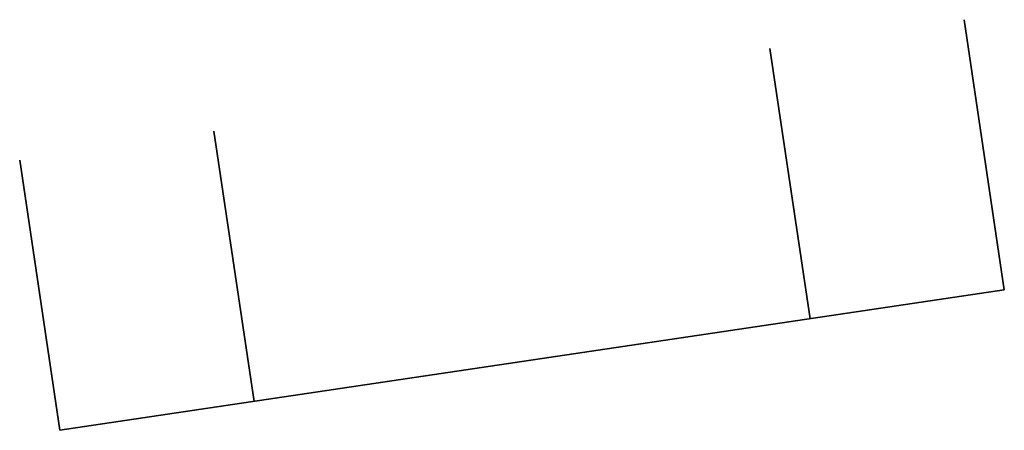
# Model space of a CAD drawing. Header units: metres. Extents: x 0 to 137602, y 0 to 467030.
# Tile 12 of 23: x 136170.28 to 136179.31, y 466967.61 to 466971.37. Entities that reach past the tile are written whole.
import ezdxf

# ---------------------------------------------------------------- set-up
doc = ezdxf.new("R2010")
doc.units = ezdxf.units.M
doc.linetypes.add('VH-TROTTOIRBAND_180-200', pattern=[20, 10, -2, 2, -2, 2, -2])
doc.layers.add('N-CO-VH-KANTOPSLUITING_TROTTOIRBAND_180 200-G', color=210, linetype='VH-TROTTOIRBAND_180-200', lineweight=35)

msp = doc.modelspace()

# ---------------------------------------------------------------- linework, layer by layer
at = {"layer": 'N-CO-VH-KANTOPSLUITING_TROTTOIRBAND_180 200-G'}
for points in [[(136179.307, 466968.8978), (136178.9395, 466971.3706)], [(136177.5266, 466968.6332), (136177.1591, 466971.106)], [(136172.4325, 466967.8761), (136172.065, 466970.349)], [(136170.6521, 466967.6116), (136170.2846, 466970.0844)], [(136170.6521, 466967.6116), (136179.307, 466968.8978)]]:
    msp.add_lwpolyline(points, dxfattribs=at)

doc.saveas('drawing.dxf')
